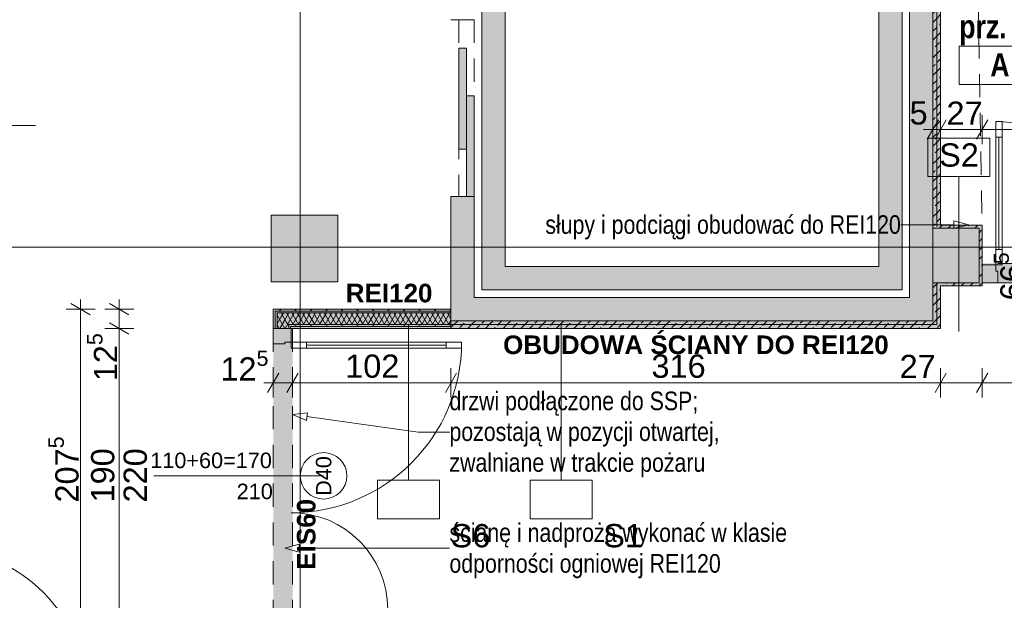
# Paper-space layout 'A-32 RZUT - PIĘTRO 2' of a CAD drawing. Header units: millimetres. Extents: x 0 to 800, y 0 to 550.
# Tile 8 of 17: x 321 to 448, y 125 to 200. Entities that reach past the tile are written whole.
import ezdxf
from ezdxf.xclip import XClip

# ---------------------------------------------------------------- set-up
doc = ezdxf.new("R2010")
doc.units = ezdxf.units.MM
doc.header["$MEASUREMENT"] = 0
doc.header["$XCLIPFRAME"] = 0
for name, pattern in [('ACAD_ISO03W100', [300, 120, -180]), ('DASHDOTX2', [1000, 500, -250, 0, -250]), ('Przer. długie kreski', [2.5, 1.5, -1]), ('PRZERYWANA_DU_A', [550, 350, -200])]:
    doc.linetypes.add(name, pattern=pattern)
for name, color, linetype, lineweight in [('A_linie przekroju_Nr_pióra__1', 7, 'Continuous', 20), ('A_strefy_Nr_pióra__1', 7, 'Continuous', 20), ('A_winda_Nr_pióra__1', 7, 'Continuous', 20), ('A_wymiary_Nr_pióra__1', 7, 'Continuous', 20), ('A_wymiary_Nr_pióra__2', 8, 'Continuous', 13), ('A_ściany proj_Nr_pióra__1', 7, 'Continuous', 20), ('A_ściany proj_Nr_pióra__2', 8, 'Continuous', 13), ('A_ściany_Nr_pióra__1', 7, 'Continuous', 20), ('Drzwi Archicad_Nr_pióra__1', 7, 'Continuous', 20), ('Drzwi Archicad_Nr_pióra__3', 252, 'Continuous', 13), ('Znaczniki drzwi Archicada_Nr_pióra__3', 252, 'Continuous', 13)]:
    doc.layers.add(name, color=color, linetype=linetype, lineweight=lineweight)
for name, color, linetype, lineweight, true_color in [('A_opis ścian_Nr_pióra__19', 7, 'Continuous', 5, 0x191919), ('A_opis_Nr_pióra__10', 7, 'Continuous', 13, 0x4b4b4b), ('A_opis_Nr_pióra__255', 7, 'Continuous', 15, 0x242424), ('A_opis_Nr_pióra__8', 7, 'Continuous', 13, 0x4c4c4c), ('A_osie_Nr_pióra__16', 7, 'Continuous', 5, 0x0f0f0f), ('A_ppoż proj_Nr_pióra__10', 7, 'Continuous', 13, 0x4b4b4b), ('A_ppoż proj_Nr_pióra__8', 7, 'Continuous', 13, 0x4c4c4c), ('A_ściany proj_Nr_pióra__10', 7, 'Continuous', 13, 0x4b4b4b), ('A_ściany proj_Nr_pióra__21', 7, 'Continuous', 5, 0xb0b0b0)]:
    doc.layers.add(name, color=color, linetype=linetype, lineweight=lineweight, true_color=true_color)
for name, color, linetype in [('A_podrys', 7, 'Continuous'), ('A_ppoż', 7, 'Continuous'), ('A_ppoż proj', 7, 'Continuous'), ('A_winda', 7, 'Continuous'), ('A_ściany', 7, 'Continuous'), ('A_ściany proj', 7, 'Continuous')]:
    doc.layers.add(name, color=color, linetype=linetype)
doc.styles.add('STYL_AUTOMATYCZNY_1', font='arial.ttf')
doc.styles.add('STYL_AUTOMATYCZNY_2', font='ARIALN.TTF')
doc.styles.add('STYL_AUTOMATYCZNY_3', font='arial.ttf')
doc.styles.add('STYL_AUTOMATYCZNY_4', font='arial.ttf')
doc.styles.add('STYL_AUTOMATYCZNY_5', font='arial.ttf')
doc.styles.add('STYL_AUTOMATYCZNY_6', font='ARIALN.TTF')
pattern_1 = [(45, (-3193.4131, -647.6028), (-1.1404925, 1.1404925), []), (45, (-3192.2726, -647.6028), (-1.1404925, 1.1404925), [0.80646, -0.40322])]
pattern_2 = [(0, (-3193.413, -647.6028), (0, 2), [0, -2])]
pattern_3 = [(60, (-3193.4131, -647.60284), (-0.51961524, 0.3), []), (120, (-3193.4131, -647.60284), (0.51961524, 0.3), [])]

# ---------------------------------------------------------------- blocks, each defined once
blk = doc.blocks.new('Rysunek_1_1', base_point=(-3193.41, -647.6))
at = {"layer": 'A_ppoż', "linetype": 'Continuous', "lineweight": 0, "true_color": 0x121212}
blk.add_hatch(color=250, dxfattribs=at).paths.add_polyline_path([(353.7, 121.03), (356.2, 121.03), (356.2, 160.05), (376.63, 160.05), (376.63, 162.55), (353.7, 162.55)])
at = {"layer": 'A_ppoż proj', "linetype": 'Continuous', "lineweight": 0, "true_color": 0x121212}
for points in [[(438.79, 242.85), (438.79, 172.99), (444.75, 172.99), (444.75, 165.94), (438.79, 165.94), (438.79, 161.05), (376.63, 161.05), (376.63, 160.05), (439.79, 160.05), (439.79, 165.54), (445.15, 165.54), (445.15, 173.39), (439.79, 173.39), (439.79, 242.45), (443.93, 242.45), (443.93, 250.93), (443.53, 250.93), (443.53, 242.85)], [(445.15, 165.94), (485.71, 165.94), (485.71, 168.44), (445.15, 168.44)]]:
    blk.add_hatch(color=250, dxfattribs=at).paths.add_polyline_path(points)
at = {"layer": 'A_winda', "linetype": 'Continuous', "lineweight": 0, "true_color": 0xfdfdfd}
h = blk.add_hatch(color=7, dxfattribs=at)
h.paths.add_polyline_path([(380.63, 204.05), (380.63, 165.05), (434.81, 165.05), (434.81, 204.05)])
h.paths.add_polyline_path([(431.81, 201.05), (431.81, 168.05), (383.63, 168.05), (383.63, 201.05)], flags=0)
for points in [[(377.63, 196.19), (377.63, 183.19), (378.63, 183.19), (378.63, 196.19)], [(378.63, 190.07), (378.63, 177.07), (379.63, 177.07), (379.63, 190.07)]]:
    blk.add_hatch(color=7, dxfattribs=at).paths.add_polyline_path(points)
at = {"layer": 'A_ściany', "linetype": 'Continuous', "lineweight": 0, "true_color": 0x000000}
for points in [[(438.79, 161.05), (438.79, 242.85), (435.79, 242.85), (435.79, 164.05)], [(376.63, 161.05), (379.63, 164.05), (379.63, 177.07), (376.63, 177.07)], [(353.45, 166.07), (362.05, 166.07), (362.05, 174.67), (353.45, 174.67)], [(444.75, 165.94), (444.75, 172.99), (438.79, 172.99), (438.79, 165.94)], [(435.79, 164.05), (379.63, 164.05), (376.63, 161.05), (438.79, 161.05)]]:
    blk.add_hatch(color=18, dxfattribs=at).paths.add_polyline_path(points)
at = {"layer": 'A_ściany proj', "linetype": 'Continuous', "lineweight": 0, "true_color": 0x4b4b4b}
h = blk.add_hatch(dxfattribs=at)
h.set_pattern_fill('FP_65_0001', color=251, style=0, pattern_type=2)
h.set_pattern_definition(pattern_1)
h.paths.add_polyline_path([(438.79, 242.85), (438.79, 172.99), (439.29, 173.19), (439.29, 242.65)])
h = blk.add_hatch(dxfattribs=at)
h.set_pattern_fill('FP_65_0001', color=251, style=0, pattern_type=2)
h.set_pattern_definition(pattern_1)
h.paths.add_polyline_path([(439.29, 242.45), (439.29, 173.39), (439.79, 173.39), (439.79, 242.45)])
h = blk.add_hatch(dxfattribs=at)
h.set_pattern_fill('FP_65_0001', color=251, style=0, pattern_type=2)
h.set_pattern_definition(pattern_1)
h.paths.add_polyline_path([(439.29, 173.19), (438.79, 172.99), (439.29, 172.99)])
h = blk.add_hatch(dxfattribs=at)
h.set_pattern_fill('FP_65_0001', color=251, style=0, pattern_type=2)
h.set_pattern_definition(pattern_1)
h.paths.add_polyline_path([(439.79, 173.39), (439.29, 173.19), (439.29, 172.99), (439.79, 172.99)])
h = blk.add_hatch(dxfattribs=at)
h.set_pattern_fill('FP_65_0001', color=251, style=0, pattern_type=2)
h.set_pattern_definition(pattern_1)
h.paths.add_polyline_path([(439.29, 173.19), (439.79, 173.39), (439.29, 173.39)])
h = blk.add_hatch(dxfattribs=at)
h.set_pattern_fill('FP_65_0001', color=251, style=0, pattern_type=2)
h.set_pattern_definition(pattern_1)
h.paths.add_polyline_path([(439.79, 172.99), (444.75, 172.99), (445.15, 173.39), (439.79, 173.39)])
h = blk.add_hatch(dxfattribs=at)
h.set_pattern_fill('FP_65_0001', color=251, style=0, pattern_type=2)
h.set_pattern_definition(pattern_1)
h.paths.add_polyline_path([(445.15, 165.54), (445.15, 173.39), (444.75, 172.99), (444.75, 165.94)])
h = blk.add_hatch(dxfattribs=at)
h.set_pattern_fill('FP_65_0001', color=251, style=0, pattern_type=2)
h.set_pattern_definition(pattern_1)
h.paths.add_polyline_path([(438.79, 165.94), (439.29, 165.74), (439.29, 165.94)])
h = blk.add_hatch(dxfattribs=at)
h.set_pattern_fill('FP_65_0001', color=251, style=0, pattern_type=2)
h.set_pattern_definition(pattern_1)
h.paths.add_polyline_path([(438.79, 165.94), (438.79, 161.05), (439.29, 160.55), (439.29, 165.74)])
h = blk.add_hatch(dxfattribs=at)
h.set_pattern_fill('FP_65_0001', color=251, style=0, pattern_type=2)
h.set_pattern_definition(pattern_1)
h.paths.add_polyline_path([(439.29, 165.94), (439.29, 165.74), (439.79, 165.54), (439.79, 165.94)])
h = blk.add_hatch(dxfattribs=at)
h.set_pattern_fill('FP_65_0001', color=251, style=0, pattern_type=2)
h.set_pattern_definition(pattern_1)
h.paths.add_polyline_path([(439.79, 165.54), (439.29, 165.74), (439.29, 165.54)])
h = blk.add_hatch(dxfattribs=at)
h.set_pattern_fill('FP_65_0001', color=251, style=0, pattern_type=2)
h.set_pattern_definition(pattern_1)
h.paths.add_polyline_path([(439.29, 165.54), (439.29, 160.55), (439.79, 160.05), (439.79, 165.54)])
h = blk.add_hatch(dxfattribs=at)
h.set_pattern_fill('FP_65_0001', color=251, style=0, pattern_type=2)
h.set_pattern_definition(pattern_1)
h.paths.add_polyline_path([(439.79, 165.54), (445.15, 165.54), (444.75, 165.94), (439.79, 165.94)])
at = {"layer": 'A_ściany proj', "linetype": 'Continuous', "lineweight": 13}
h = blk.add_hatch(dxfattribs=at)
h.set_pattern_fill('gypsum_0001', color=8, style=0, pattern_type=2)
h.set_pattern_definition(pattern_2)
h.paths.add_polyline_path([(353.7, 162.55), (353.7, 160.05), (353.95, 160.05), (353.95, 162.3)])
h = blk.add_hatch(dxfattribs=at)
h.set_pattern_fill('gypsum_0001', color=8, style=0, pattern_type=2)
h.set_pattern_definition(pattern_2)
h.paths.add_polyline_path([(376.63, 162.55), (353.7, 162.55), (353.95, 162.3), (376.63, 162.3)])
h = blk.add_hatch(dxfattribs=at)
h.set_pattern_fill('gypsum_0001', color=8, style=0, pattern_type=2)
h.set_pattern_definition(pattern_2)
h.paths.add_polyline_path([(354.2, 162.05), (353.95, 162.3), (353.95, 160.05), (354.2, 160.05)])
h = blk.add_hatch(dxfattribs=at)
h.set_pattern_fill('gypsum_0001', color=8, style=0, pattern_type=2)
h.set_pattern_definition(pattern_2)
h.paths.add_polyline_path([(376.63, 162.3), (353.95, 162.3), (354.2, 162.05), (376.63, 162.05)])
h = blk.add_hatch(dxfattribs=at)
h.set_pattern_fill('batt_insulation_0001', color=8, style=0, pattern_type=2)
h.set_pattern_definition(pattern_3)
h.paths.add_polyline_path([(354.2, 162.05), (354.2, 160.05), (355.7, 160.05), (355.7, 160.55)])
h = blk.add_hatch(dxfattribs=at)
h.set_pattern_fill('batt_insulation_0001', color=8, style=0, pattern_type=2)
h.set_pattern_definition(pattern_3)
h.paths.add_polyline_path([(376.63, 162.05), (354.2, 162.05), (355.7, 160.55), (376.63, 160.55)])
h = blk.add_hatch(dxfattribs=at)
h.set_pattern_fill('gypsum_0001', color=8, style=0, pattern_type=2)
h.set_pattern_definition(pattern_2)
h.paths.add_polyline_path([(355.7, 160.55), (355.7, 160.05), (355.95, 160.05), (355.95, 160.3)])
h = blk.add_hatch(dxfattribs=at)
h.set_pattern_fill('gypsum_0001', color=8, style=0, pattern_type=2)
h.set_pattern_definition(pattern_2)
h.paths.add_polyline_path([(355.95, 160.3), (376.63, 160.3), (376.63, 160.55), (355.7, 160.55)])
h = blk.add_hatch(dxfattribs=at)
h.set_pattern_fill('gypsum_0001', color=8, style=0, pattern_type=2)
h.set_pattern_definition(pattern_2)
h.paths.add_polyline_path([(355.95, 160.3), (355.95, 160.05), (356.2, 160.05)])
h = blk.add_hatch(dxfattribs=at)
h.set_pattern_fill('gypsum_0001', color=8, style=0, pattern_type=2)
h.set_pattern_definition(pattern_2)
h.paths.add_polyline_path([(356.2, 160.05), (376.63, 160.05), (376.63, 160.3), (355.95, 160.3)])
at = {"layer": 'A_ściany proj', "linetype": 'Continuous', "lineweight": 0, "true_color": 0x4b4b4b}
h = blk.add_hatch(dxfattribs=at)
h.set_pattern_fill('FP_65_0001', color=251, style=0, pattern_type=2)
h.set_pattern_definition(pattern_1)
h.paths.add_polyline_path([(438.79, 161.05), (376.63, 161.05), (376.63, 160.55), (439.29, 160.55)])
h = blk.add_hatch(dxfattribs=at)
h.set_pattern_fill('FP_65_0001', color=251, style=0, pattern_type=2)
h.set_pattern_definition(pattern_1)
h.paths.add_polyline_path([(376.63, 160.05), (439.79, 160.05), (439.29, 160.55), (376.63, 160.55)])
at = {"layer": 'A_linie przekroju_Nr_pióra__1', "color": 7, "linetype": 'ACAD_ISO03W100', "lineweight": 20, "ltscale": 2}
blk.add_line((83.04, 186.21), (544.97, 186.21), dxfattribs=at)
at = {"layer": 'A_opis ścian_Nr_pióra__19', "color": 250, "linetype": 'Continuous', "lineweight": 5, "ltscale": 2, "true_color": 0x191919}
for p, q in [((446.15, 184.61), (438.15, 184.61)), ((438.15, 184.61), (438.15, 179.66)), ((446.15, 179.66), (446.15, 184.61)), ((438.15, 179.66), (446.15, 179.66)), ((442.15, 179.66), (442.15, 159.66)), ((371.15, 140.47), (371.15, 160.47)), ((390.83, 140.47), (390.83, 160.47)), ((375.15, 140.47), (367.15, 140.47)), ((367.15, 140.47), (367.15, 135.52)), ((375.15, 135.52), (375.15, 140.47)), ((394.83, 140.47), (386.83, 140.47)), ((386.83, 140.47), (386.83, 135.52)), ((394.83, 135.52), (394.83, 140.47)), ((367.15, 135.52), (375.15, 135.52)), ((386.83, 135.52), (394.83, 135.52))]:
    blk.add_line(p, q, dxfattribs=at)
at = {"layer": 'A_opis_Nr_pióra__255', "color": 250, "linetype": 'Continuous', "lineweight": 15, "ltscale": 2, "true_color": 0x242424}
for p, q in [((434.81, 173.43), (434.65, 173.43)), ((441.51, 173.43), (434.81, 173.43)), ((441.51, 172.93), (441.51, 173.93)), ((443.37, 173.43), (441.51, 173.93)), ((443.37, 173.43), (441.51, 172.93)), ((356.2, 148.96), (358.12, 149.19)), ((356.2, 148.96), (357.98, 148.2)), ((358.12, 149.19), (357.98, 148.2)), ((358.05, 148.7), (372.41, 146.68)), ((372.41, 146.68), (376.43, 146.68)), ((355.19, 131.72), (357.06, 132.22)), ((357.06, 132.22), (357.06, 131.22)), ((355.19, 131.72), (357.06, 131.22)), ((357.06, 131.72), (376.27, 131.72)), ((376.27, 131.72), (376.43, 131.72))]:
    blk.add_line(p, q, dxfattribs=at)
at = {"layer": 'A_osie_Nr_pióra__16', "color": 250, "linetype": 'DASHDOTX2', "lineweight": 5, "ltscale": 2, "true_color": 0x0f0f0f}
for p, q in [((357.18, 409.46), (357.18, 110.55)), ((544.97, 170.55), (96.57, 170.55))]:
    blk.add_line(p, q, dxfattribs=at)
at = {"layer": 'A_ppoż proj_Nr_pióra__10', "color": 251, "linetype": 'Przer. długie kreski', "lineweight": 13, "ltscale": 2, "true_color": 0x4b4b4b}
blk.add_line((443.93, 242.85), (445.15, 172.99), dxfattribs=at)
at = {"layer": 'A_strefy_Nr_pióra__1', "color": 7, "linetype": 'Continuous', "lineweight": 20, "ltscale": 2}
for p, q in [((442.19, 196.47), (442.19, 191.53)), ((442.19, 196.47), (467.49, 196.47)), ((442.19, 191.53), (467.49, 191.53))]:
    blk.add_line(p, q, dxfattribs=at)
at = {"layer": 'A_winda_Nr_pióra__1', "color": 7, "linetype": 'Przer. długie kreski', "lineweight": 20, "ltscale": 2}
for p, q in [((377.63, 199.87), (377.63, 177.07)), ((379.63, 199.87), (379.63, 177.87))]:
    blk.add_line(p, q, dxfattribs=at)
at = {"layer": 'A_winda_Nr_pióra__1', "color": 7, "linetype": 'PRZERYWANA_DU_A', "lineweight": 20, "ltscale": 2, "flags": 128}
for points in [[(380.63, 204.05), (434.81, 204.05), (434.81, 165.05), (380.63, 165.05)], [(431.81, 201.05), (431.81, 168.05), (383.63, 168.05), (383.63, 201.05)]]:
    blk.add_lwpolyline(points, close=True, dxfattribs=at)
at = {"layer": 'A_winda_Nr_pióra__1', "color": 7, "linetype": 'Continuous', "lineweight": 20, "ltscale": 2, "flags": 128}
for points in [[(377.63, 196.19), (377.63, 183.19), (378.63, 183.19), (378.63, 196.19)], [(378.63, 190.07), (378.63, 177.07), (379.63, 177.07), (379.63, 190.07)]]:
    blk.add_lwpolyline(points, close=True, dxfattribs=at)
at = {"layer": 'A_wymiary_Nr_pióra__1', "color": 7, "linetype": 'Continuous', "lineweight": 20, "ltscale": 2}
for p, q in [((439.51, 186.96), (438.07, 184.46)), ((440.51, 186.96), (439.07, 184.46)), ((445.87, 186.96), (444.43, 184.46)), ((330.1, 161.83), (327.6, 163.27)), ((335.1, 161.83), (332.6, 163.27)), ((332.6, 160.77), (335.1, 159.32)), ((354.42, 154.3), (352.98, 151.8)), ((356.92, 154.3), (355.48, 151.8)), ((377.35, 154.3), (375.91, 151.8)), ((440.51, 154.3), (439.07, 151.8)), ((445.87, 154.3), (444.43, 151.8))]:
    blk.add_line(p, q, dxfattribs=at)
at = {"layer": 'A_wymiary_Nr_pióra__2', "color": 8, "linetype": 'Continuous', "lineweight": 13, "ltscale": 2}
for p, q in [((438.79, 183.83), (438.79, 187.58)), ((439.79, 183.83), (439.79, 187.58)), ((445.15, 183.83), (445.15, 187.58)), ((437.57, 185.71), (438.79, 185.71)), ((438.79, 185.71), (439.79, 185.71)), ((439.79, 185.71), (445.15, 185.71)), ((445.15, 185.71), (485.71, 185.71)), ((328.85, 162.55), (328.85, 163.77)), ((333.85, 162.55), (333.85, 163.77)), ((330.73, 162.55), (326.98, 162.55)), ((328.85, 121.03), (328.85, 162.55)), ((335.73, 162.55), (331.98, 162.55)), ((333.85, 160.05), (333.85, 162.55)), ((335.73, 160.05), (331.98, 160.05)), ((333.85, 122.05), (333.85, 160.05)), ((353.7, 151.17), (353.7, 154.92)), ((356.2, 151.17), (356.2, 154.92)), ((376.63, 151.17), (376.63, 154.92)), ((439.79, 151.17), (439.79, 154.92)), ((445.15, 151.17), (445.15, 154.92)), ((352.48, 153.05), (353.7, 153.05)), ((353.7, 153.05), (356.2, 153.05)), ((356.2, 153.05), (376.63, 153.05)), ((376.63, 153.05), (439.79, 153.05)), ((439.79, 153.05), (445.15, 153.05)), ((445.15, 153.05), (485.15, 153.05))]:
    blk.add_line(p, q, dxfattribs=at)
at = {"layer": 'A_ściany proj_Nr_pióra__1', "color": 7, "linetype": 'Continuous', "lineweight": 20, "ltscale": 2, "flags": 128}
for points in [[(438.79, 242.85), (438.79, 172.99)], [(439.79, 173.39), (439.79, 242.45)], [(445.15, 173.39), (439.79, 173.39)], [(439.79, 172.99), (444.75, 172.99)], [(444.75, 172.99), (444.75, 165.94)], [(445.15, 165.54), (445.15, 173.39)], [(438.79, 165.94), (438.79, 161.05)], [(444.75, 165.94), (439.79, 165.94)], [(439.79, 165.54), (445.15, 165.54)], [(439.79, 160.05), (439.79, 165.54)], [(353.7, 162.55), (353.7, 160.05)], [(376.63, 162.55), (353.7, 162.55)], [(356.2, 160.05), (376.63, 160.05)], [(438.79, 161.05), (376.63, 161.05)], [(376.63, 160.05), (439.79, 160.05)]]:
    blk.add_lwpolyline(points, dxfattribs=at)
at = {"layer": 'A_ściany proj_Nr_pióra__10', "color": 251, "linetype": 'Continuous', "lineweight": 13, "ltscale": 2, "true_color": 0x4b4b4b}
for p, q in [((439.29, 173.19), (439.29, 242.65)), ((439.29, 242.65), (439.29, 173.19)), ((439.29, 165.94), (439.29, 165.74)), ((439.29, 160.55), (439.29, 165.74)), ((439.29, 165.74), (439.29, 160.55)), ((439.29, 160.55), (376.63, 160.55)), ((376.63, 160.55), (439.29, 160.55))]:
    blk.add_line(p, q, dxfattribs=at)
at = {"layer": 'A_ściany proj_Nr_pióra__2', "color": 8, "linetype": 'Continuous', "lineweight": 13, "ltscale": 2, "flags": 128}
for points in [[(438.79, 172.99), (439.29, 172.99)], [(439.29, 172.99), (439.79, 172.99)], [(438.79, 165.94), (439.29, 165.94)], [(439.29, 165.94), (439.79, 165.94)], [(376.63, 161.05), (376.63, 160.55)], [(376.63, 160.55), (376.63, 160.05)]]:
    blk.add_lwpolyline(points, dxfattribs=at)
at = {"layer": 'A_ściany proj_Nr_pióra__21', "color": 253, "linetype": 'Continuous', "lineweight": 5, "ltscale": 2, "true_color": 0xb0b0b0}
for p, q in [((445.15, 168.24), (445.15, 168.44)), ((445.15, 168.19), (445.15, 168.24)), ((445.15, 167.94), (445.15, 168.19)), ((445.15, 166.44), (445.15, 167.94)), ((445.15, 166.19), (445.15, 166.44)), ((445.15, 165.94), (445.15, 166.19)), ((353.95, 162.3), (353.95, 160.05)), ((376.63, 162.3), (353.95, 162.3)), ((354.2, 162.05), (354.2, 160.05)), ((376.63, 162.05), (354.2, 162.05)), ((353.7, 160.05), (353.95, 160.05)), ((353.95, 160.05), (354.2, 160.05)), ((354.2, 160.05), (355.7, 160.05)), ((355.7, 160.05), (355.7, 160.55)), ((355.7, 160.55), (376.63, 160.55)), ((355.7, 160.05), (355.95, 160.05)), ((355.95, 160.05), (355.95, 160.3)), ((355.95, 160.3), (376.63, 160.3)), ((355.95, 160.05), (356, 160.05)), ((356, 160.05), (356.2, 160.05))]:
    blk.add_line(p, q, dxfattribs=at)
at = {"layer": 'A_ściany proj_Nr_pióra__21', "color": 253, "linetype": 'Continuous', "lineweight": 5, "ltscale": 2, "true_color": 0xb0b0b0, "flags": 128}
for points in [[(376.63, 162.55), (376.63, 162.3)], [(376.63, 162.3), (376.63, 162.05)], [(376.63, 162.05), (376.63, 160.55)], [(376.63, 160.55), (376.63, 160.3)], [(376.63, 160.3), (376.63, 160.05)]]:
    blk.add_lwpolyline(points, dxfattribs=at)
at = {"layer": 'A_ściany_Nr_pióra__1', "color": 7, "linetype": 'Continuous', "lineweight": 20, "ltscale": 2}
for p, q in [((379.63, 199.87), (376.63, 199.87)), ((379.63, 177.07), (376.63, 177.07))]:
    blk.add_line(p, q, dxfattribs=at)
at = {"layer": 'A_ściany_Nr_pióra__1', "color": 7, "linetype": 'Continuous', "lineweight": 20, "ltscale": 2, "flags": 128}
for points in [[(438.79, 161.05), (438.79, 242.85)], [(435.79, 205.05), (435.79, 164.05)], [(376.63, 177.07), (376.63, 161.05)], [(379.63, 164.05), (379.63, 177.07)], [(362.05, 174.67), (353.45, 174.67)], [(353.45, 174.67), (353.45, 166.07)], [(362.05, 166.07), (362.05, 174.67)], [(444.75, 172.99), (438.79, 172.99)], [(438.79, 172.99), (438.79, 165.94)], [(444.75, 165.94), (444.75, 172.99)], [(353.45, 166.07), (362.05, 166.07)], [(438.79, 165.94), (444.75, 165.94)], [(435.79, 164.05), (379.63, 164.05)], [(376.63, 161.05), (438.79, 161.05)]]:
    blk.add_lwpolyline(points, dxfattribs=at)
at = {"layer": 'Drzwi Archicad_Nr_pióra__1', "color": 7, "linetype": 'Continuous', "lineweight": 20, "ltscale": 2}
for p, q in [((379.63, 199.87), (376.63, 199.87)), ((379.63, 177.07), (376.63, 177.07))]:
    blk.add_line(p, q, dxfattribs=at)
blk.add_arc((310.09, 112.03), 19.76, 0, 90, dxfattribs=at)
at = {"layer": 'Drzwi Archicad_Nr_pióra__3', "color": 252, "linetype": 'Continuous', "lineweight": 13, "ltscale": 2}
for p, q in [((446.91, 186.72), (446.91, 184.72)), ((447.71, 186.72), (446.91, 186.72)), ((447.71, 184.72), (447.71, 186.72)), ((446.91, 184.72), (447.71, 184.72)), ((447.31, 184.72), (447.31, 170.24)), ((447.71, 170.24), (446.91, 170.24)), ((446.91, 170.24), (446.91, 168.24)), ((447.71, 168.24), (447.71, 170.24)), ((445.15, 168.24), (445.15, 168.44)), ((445.15, 165.94), (445.15, 168.24)), ((445.15, 168.24), (446.91, 168.24)), ((445.15, 168.19), (445.15, 168.24)), ((445.15, 168.19), (445.15, 168.24)), ((445.15, 167.94), (445.15, 168.19)), ((445.15, 167.94), (445.15, 168.19)), ((445.15, 166.44), (445.15, 167.94)), ((445.15, 166.44), (445.15, 167.94)), ((446.91, 168.24), (446.91, 167.44)), ((446.91, 168.24), (447.71, 168.24)), ((445.15, 166.19), (445.15, 166.44)), ((445.15, 166.19), (445.15, 166.44)), ((446.91, 167.44), (447.15, 167.44)), ((447.15, 167.44), (447.15, 165.94)), ((445.15, 165.94), (445.15, 166.19)), ((445.15, 165.94), (445.15, 166.19)), ((447.15, 165.94), (445.15, 165.94)), ((353.7, 160.05), (356, 160.05)), ((353.7, 158.05), (353.7, 160.05)), ((353.7, 160.05), (353.95, 160.05)), ((353.7, 160.05), (353.95, 160.05)), ((353.95, 160.05), (354.2, 160.05)), ((353.95, 160.05), (354.2, 160.05)), ((354.2, 160.05), (355.7, 160.05)), ((354.2, 160.05), (355.7, 160.05)), ((355.7, 160.05), (355.95, 160.05)), ((355.7, 160.05), (355.95, 160.05)), ((355.95, 160.05), (356, 160.05)), ((355.95, 160.05), (356, 160.05)), ((356, 160.05), (356, 158.29)), ((356, 160.05), (356.2, 160.05)), ((355.2, 158.05), (353.7, 158.05)), ((356, 158.29), (355.2, 158.29)), ((355.2, 158.29), (355.2, 158.05)), ((358, 158.29), (356, 158.29)), ((356, 158.29), (356, 157.49)), ((356, 157.49), (358, 157.49)), ((358, 157.49), (358, 158.29)), ((376, 157.89), (358, 157.89)), ((378, 158.29), (376, 158.29)), ((376, 158.29), (376, 157.49)), ((376, 157.49), (378, 157.49)), ((378, 157.49), (378, 158.29))]:
    blk.add_line(p, q, dxfattribs=at)
at = {"layer": 'Drzwi Archicad_Nr_pióra__3', "color": 252, "linetype": 'Przer. długie kreski', "lineweight": 13, "ltscale": 2}
for p, q in [((485.15, 168.44), (445.15, 168.44)), ((485.15, 165.94), (445.15, 165.94)), ((353.7, 122.05), (353.7, 160.05)), ((356.2, 122.05), (356.2, 160.05))]:
    blk.add_line(p, q, dxfattribs=at)
at = {"layer": 'Drzwi Archicad_Nr_pióra__3', "color": 252, "linetype": 'Continuous', "lineweight": 13, "ltscale": 2, "flags": 128}
for points in [[(446.91, 184.72), (446.91, 170.24), (447.31, 170.24), (447.31, 184.72)], [(447.31, 184.72), (447.31, 170.24), (447.71, 170.24), (447.71, 184.72)], [(376, 158.29), (358, 158.29), (358, 157.89), (376, 157.89)], [(376, 157.89), (358, 157.89), (358, 157.49), (376, 157.49)]]:
    blk.add_lwpolyline(points, close=True, dxfattribs=at)
at = {"layer": 'Drzwi Archicad_Nr_pióra__3', "color": 252, "linetype": 'Continuous', "lineweight": 13, "ltscale": 2}
for centre, radius, start, end in [((446.91, 168.24), 18.48, 0, 90), ((356, 158.29), 22, 270, 0), ((356, 123.81), 12.48, 0, 90)]:
    blk.add_arc(centre, radius, start, end, dxfattribs=at)
at = {"layer": 'Znaczniki drzwi Archicada_Nr_pióra__3', "color": 252, "linetype": 'Continuous', "lineweight": 13, "ltscale": 2}
blk.add_line((360.2, 141.05), (338.31, 141.05), dxfattribs=at)
at = {"layer": 'Znaczniki drzwi Archicada_Nr_pióra__3', "color": 252, "linetype": 'Continuous', "lineweight": 13, "ltscale": 2, "flags": 128}
blk.add_lwpolyline([(360.2, 138.05, 1), (360.2, 144.05, 1)], format="xyb", close=True, dxfattribs=at)
at = {"layer": 'A_opis ścian_Nr_pióra__19', "color": 250, "linetype": 'Continuous', "lineweight": 5, "true_color": 0x191919, "char_height": 3, "attachment_point": 2, "style": 'STYL_AUTOMATYCZNY_1'}
for s, insert in [('\\A1;{\\pqc;\\fArial|b0|i0|c238|p0;\\W1.000000;S2}', (442.15, 183.92)), ('\\A1;{\\pqc;\\fArial|b0|i0|c238|p0;\\W1.000000;S6}', (379.15, 134.83)), ('\\A1;{\\pqc;\\fArial|b0|i0|c238|p0;\\W1.000000;S1}', (398.83, 134.83))]:
    blk.add_mtext(s, dxfattribs=dict(at, insert=insert))
at = {"layer": 'A_opis_Nr_pióra__10', "color": 251, "linetype": 'Continuous', "lineweight": 13, "true_color": 0x4b4b4b, "insert": (434.65, 173.09), "char_height": 2.4, "attachment_point": 6, "style": 'STYL_AUTOMATYCZNY_2'}
blk.add_mtext('\\A1;{\\pqr;\\fArial Narrow|b0|i0|c238|p0;\\W1.000000;słupy i podciągi obudować do REI120}', dxfattribs=at)
at = {"layer": 'A_opis_Nr_pióra__10', "color": 251, "linetype": 'Continuous', "lineweight": 13, "true_color": 0x4b4b4b, "insert": (376.43, 131.38), "char_height": 2.4, "width": 45.1795, "attachment_point": 4, "line_spacing_factor": 0.992932, "style": 'STYL_AUTOMATYCZNY_2'}
blk.add_mtext('\\A1;{\\pql;\\fArial Narrow|b0|i0|c238|p0;\\W1.000000;ścianę i nadproża wykonać w klasie odporności ogniowej REI120}', dxfattribs=at)
at = {"layer": 'A_opis_Nr_pióra__8', "color": 251, "linetype": 'Continuous', "lineweight": 13, "true_color": 0x4c4c4c, "insert": (376.43, 146.38), "char_height": 2.4, "width": 36.2405, "attachment_point": 4, "line_spacing_factor": 0.99263, "style": 'STYL_AUTOMATYCZNY_2'}
blk.add_mtext('\\A1;{\\pql;\\fArial Narrow|b0|i0|c238|p0;\\W1.000000;drzwi podłączone do SSP; pozostają w pozycji otwartej, zwalniane w trakcie pożaru}', dxfattribs=at)
at = {"layer": 'A_ppoż proj_Nr_pióra__8', "color": 251, "linetype": 'Continuous', "lineweight": 13, "true_color": 0x4c4c4c, "char_height": 2.4, "attachment_point": 5, "style": 'STYL_AUTOMATYCZNY_3'}
for s, insert in [('\\A1;{\\pqc;\\fArial|b1|i0|c238|p0;\\W1.000000;REI120}', (368.65, 164.6)), ('\\A1;{\\pqc;\\fArial|b1|i0|c238|p0;\\W1.000000;OBUDOWA ŚCIANY DO REI120}', (408.22, 157.93))]:
    blk.add_mtext(s, dxfattribs=dict(at, insert=insert))
at = {"layer": 'A_ppoż proj_Nr_pióra__8', "color": 251, "linetype": 'Continuous', "lineweight": 13, "true_color": 0x4c4c4c, "insert": (357.97, 133.51), "char_height": 2.4, "attachment_point": 5, "rotation": 90, "style": 'STYL_AUTOMATYCZNY_3'}
blk.add_mtext('\\A1;{\\pqc;\\fArial|b1|i0|c238|p0;\\W1.000000;EIS60}', dxfattribs=at)
at = {"layer": 'A_strefy_Nr_pióra__1', "color": 7, "linetype": 'Continuous', "lineweight": 20, "char_height": 3, "attachment_point": 1, "style": 'STYL_AUTOMATYCZNY_6'}
for s, insert in [('\\A1;{\\pql;\\fArial Narrow|b1|i0|c238|p0;\\W1.000000;prz. windy}', (442.19, 200.48)), ('\\A1;{\\pql;\\fArial Narrow|b1|i0|c238|p0;\\W1.000000;A: 10,07 m2}', (446.19, 195.55))]:
    blk.add_mtext(s, dxfattribs=dict(at, insert=insert))
at = {"layer": 'A_wymiary_Nr_pióra__1', "color": 7, "linetype": 'Continuous', "lineweight": 20, "char_height": 3, "attachment_point": 7, "style": 'STYL_AUTOMATYCZNY_5'}
for s, insert, width in [('\\A1;{\\pql;\\fArial|b0|i0|c238|p0;\\W1.000000;5}', (435.78, 186.31), 2.2882), ('\\A1;{\\pql;\\fArial|b0|i0|c238|p0;\\W1.000000;27}', (440.54, 186.31), 4.5763), ('\\A1;{\\pql;\\fArial|b0|i0|c238|p0;\\W1.000000;102}', (362.98, 153.65), 6.8645), ('\\A1;{\\pql;\\fArial|b0|i0|c238|p0;\\W1.000000;316}', (402.49, 153.65), 6.8645), ('\\A1;{\\pql;\\fArial|b0|i0|c238|p0;\\W1.000000;27}', (434.49, 153.65), 4.5763)]:
    blk.add_mtext(s, dxfattribs=dict(at, insert=insert, width=width))
at = {"layer": 'A_wymiary_Nr_pióra__1', "color": 7, "linetype": 'Continuous', "lineweight": 20, "char_height": 3, "attachment_point": 7, "rotation": 90, "style": 'STYL_AUTOMATYCZNY_1'}
for s, insert in [('\\A1;{\\pql;\\fArial|b0|i0|c238|p0;\\W1.000000;12\\fArial|b0|i0|c238|p0;\\W1.000000;\\A1{\\H.66x;\\S5^  ;}}', (456.35, 169.17)), ('\\A1;{\\pql;\\fArial|b0|i0|c238|p0;\\W1.000000;66\\fArial|b0|i0|c238|p0;\\W1.000000;\\A1{\\H.66x;\\S5^  ;}}', (451.36, 163.67)), ('\\A1;{\\pql;\\fArial|b0|i0|c238|p0;\\W1.000000;12\\fArial|b0|i0|c238|p0;\\W1.000000;\\A1{\\H.66x;\\S5^  ;}}', (334.45, 153.24)), ('\\A1;{\\pql;\\fArial|b0|i0|c238|p0;\\W1.000000;27\\fArial|b0|i0|c238|p0;\\W1.000000;\\A1{\\H.66x;\\S5^  ;}}', (456.35, 153.24)), ('\\A1;{\\pql;\\fArial|b0|i0|c238|p0;\\W1.000000;207\\fArial|b0|i0|c238|p0;\\W1.000000;\\A1{\\H.66x;\\S5^  ;}}', (329.47, 137.6))]:
    blk.add_mtext(s, dxfattribs=dict(at, insert=insert))
at = {"layer": 'A_wymiary_Nr_pióra__1', "color": 7, "linetype": 'Continuous', "lineweight": 20, "insert": (346.89, 152.45), "char_height": 3, "attachment_point": 7, "style": 'STYL_AUTOMATYCZNY_1'}
blk.add_mtext('\\A1;{\\pql;\\fArial|b0|i0|c238|p0;\\W1.000000;12\\fArial|b0|i0|c238|p0;\\W1.000000;\\A1{\\H.66x;\\S5^  ;}}', dxfattribs=at)
at = {"layer": 'A_wymiary_Nr_pióra__1', "color": 7, "linetype": 'Continuous', "lineweight": 20, "char_height": 3, "width": 6.8645, "attachment_point": 7, "rotation": 90, "style": 'STYL_AUTOMATYCZNY_5'}
for s, insert in [('\\A1;{\\pql;\\fArial|b0|i0|c238|p0;\\W1.000000;190}', (333.25, 137.61)), ('\\A1;{\\pql;\\fArial|b0|i0|c238|p0;\\W1.000000;220}', (337.45, 137.61))]:
    blk.add_mtext(s, dxfattribs=dict(at, insert=insert))
at = {"layer": 'Znaczniki drzwi Archicada_Nr_pióra__3', "color": 252, "linetype": 'Continuous', "lineweight": 13, "char_height": 2, "attachment_point": 7, "style": 'STYL_AUTOMATYCZNY_4'}
for s, insert in [('\\A1;{\\pql;\\fArial CE|b0|i0|c238|p0;\\W1.000000;110+60=170}', (337.84, 142.01)), ('\\A1;{\\pql;\\fArial CE|b0|i0|c238|p0;\\W1.000000;210}', (348.99, 138.01))]:
    blk.add_mtext(s, dxfattribs=dict(at, insert=insert))
at = {"layer": 'Znaczniki drzwi Archicada_Nr_pióra__3', "color": 252, "linetype": 'Continuous', "lineweight": 13, "insert": (361.23, 138.46), "char_height": 2, "attachment_point": 7, "rotation": 90, "style": 'STYL_AUTOMATYCZNY_4'}
blk.add_mtext('\\A1;{\\pql;\\fArial CE|b0|i0|c238|p0;\\W1.000000;D40}', dxfattribs=at)

psp = doc.layouts.new('A-32 RZUT - PIĘTRO 2')

# ---------------------------------------------------------------- block references
at = {"layer": 'A_podrys', "color": 37, "linetype": 'Continuous', "lineweight": 5, "true_color": 0x656532}
ref = psp.add_blockref('Rysunek_1_1', (-3193.41, -647.6), dxfattribs=at)
XClip(ref).set_block_clipping_path([(44.069637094, 110.5468323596), (544.9695795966, 528.1668323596)])

doc.saveas('drawing.dxf')
